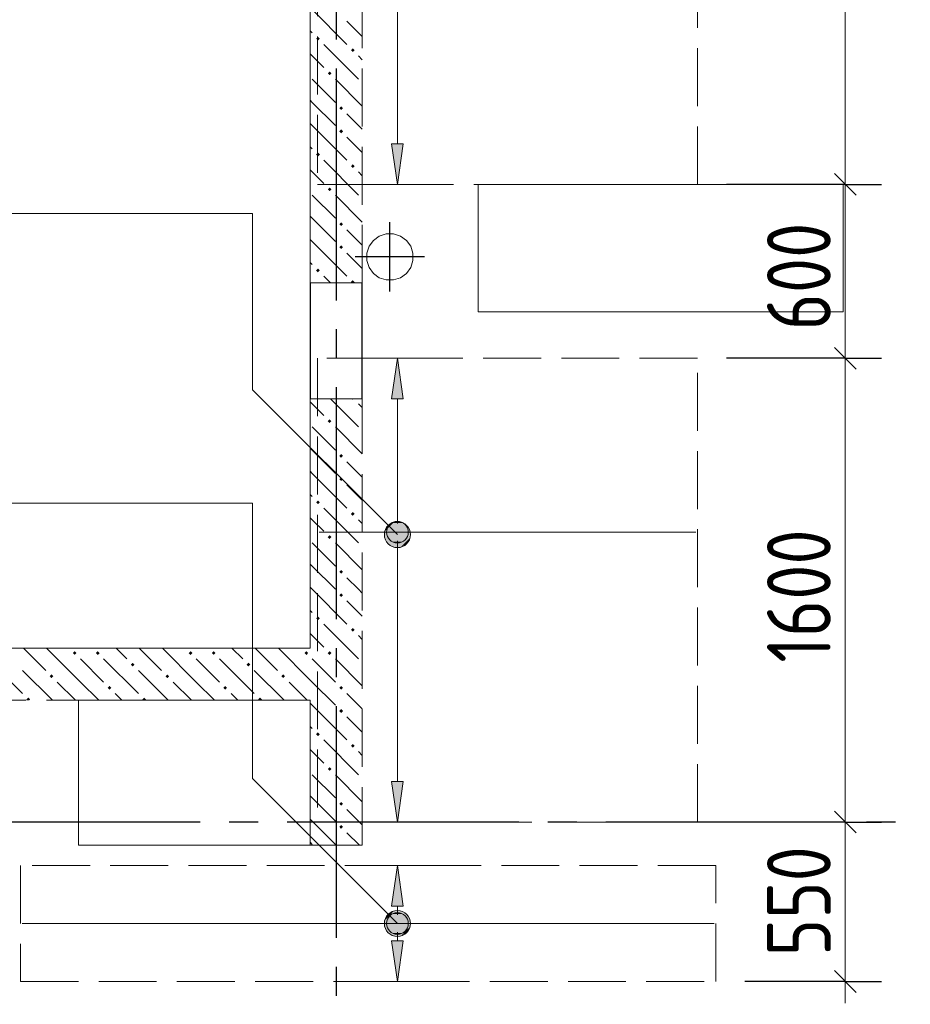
# Model space of a CAD drawing. Header units: millimetres. Extents: x 0 to 61017, y 0 to 42000.
# Tile 14 of 17: x 41587 to 44661, y 28171 to 31568. Entities that reach past the tile are written whole.
import ezdxf

# ---------------------------------------------------------------- set-up
doc = ezdxf.new("R2010")
doc.units = ezdxf.units.MM
doc.linetypes.add('______2', pattern=[270, 200, -70])
doc.linetypes.add('______5', pattern=[1100, 800, -100, 100, -100])
for name, color, linetype, lineweight in [('Standard', 7, 'Continuous', 25), ('ДОП Верх по Х', 7, 'Continuous', 25), ('ЖБ Перекрытие верхний уровень', 7, 'Continuous', 35), ('ЖБ Стена верхний уровень', 7, 'Continuous', 35), ('Макрос окна_ макрос двери', 7, 'Continuous', 18), ('Оси', 40, '______5', 18), ('Позиционная метка номер позиции', 7, 'Continuous', 13), ('Примечания', 7, 'Continuous', 25)]:
    doc.layers.add(name, color=color, linetype=linetype, lineweight=lineweight)
doc.styles.add('GOST 2.304-81', font='txt')

msp = doc.modelspace()

# ---------------------------------------------------------------- hatches: boundary and pattern name
at = {"layer": 'ДОП Верх по Х', "linetype": 'Continuous', "lineweight": 13, "transparency": 33554687}
for points in [[(42911, 31140), (42891, 31000), (42871, 31140)], [(42911, 28940), (42891, 28800), (42871, 28940)], [(42911, 28390), (42891, 28250), (42871, 28390)]]:
    msp.add_hatch(color=7, dxfattribs=at).paths.add_polyline_path(points, flags=16)
for points in [[(42911, 30260), (42891, 30400), (42871, 30260)], [(42858.7, 29818.8), (42923.2, 29818.8), (42909.7, 29832.3)], [(42858.7, 29818.8), (42909.7, 29832.3), (42872.2, 29832.3)], [(42872.2, 29832.3), (42909.7, 29832.3), (42891, 29837.5)], [(42853.5, 29800), (42928.5, 29800), (42923.2, 29818.8)], [(42853.5, 29800), (42923.2, 29818.8), (42858.7, 29818.8)], [(42858.7, 29781.2), (42928.5, 29800), (42853.5, 29800)], [(42858.7, 29781.2), (42923.2, 29781.2), (42928.5, 29800)], [(42872.2, 29767.8), (42923.2, 29781.2), (42858.7, 29781.2)], [(42872.2, 29767.8), (42909.7, 29767.8), (42923.2, 29781.2)], [(42909.7, 29767.8), (42872.2, 29767.8), (42891, 29762.5)], [(42911, 28510), (42891, 28650), (42871, 28510)], [(42853.5, 28450), (42928.5, 28450), (42923.2, 28468.8)], [(42853.5, 28450), (42923.2, 28468.8), (42858.7, 28468.8)], [(42858.7, 28468.8), (42923.2, 28468.8), (42909.7, 28482.2)], [(42858.7, 28468.8), (42909.7, 28482.2), (42872.2, 28482.2)], [(42872.2, 28482.2), (42909.7, 28482.2), (42891, 28487.5)], [(42858.7, 28431.2), (42928.5, 28450), (42853.5, 28450)], [(42858.7, 28431.2), (42923.2, 28431.2), (42928.5, 28450)], [(42872.2, 28417.7), (42923.2, 28431.2), (42858.7, 28431.2)], [(42872.2, 28417.7), (42909.7, 28417.7), (42923.2, 28431.2)], [(42909.7, 28417.7), (42872.2, 28417.7), (42891, 28412.5)]]:
    msp.add_hatch(color=7, dxfattribs=at).paths.add_polyline_path(points)
at = {"layer": 'ЖБ Стена верхний уровень', "linetype": 'Continuous', "lineweight": 18, "transparency": 33554687}
for points in [[(42610.4, 31503.1), (42616.9, 31509.6), (42623.4, 31503.1), (42616.9, 31496.6)], [(42730.5, 31463.1), (42737, 31469.6), (42743.5, 31463.1), (42737, 31456.6)], [(42650.5, 31383.1), (42657, 31389.6), (42663.5, 31383.1), (42657, 31376.6)], [(42690.5, 31263.1), (42696.9, 31269.6), (42703.4, 31263.1), (42696.9, 31256.6)], [(42690.5, 31183.1), (42696.9, 31189.6), (42703.4, 31183.1), (42696.9, 31176.6)], [(42610.4, 31103.1), (42616.9, 31109.6), (42623.4, 31103.1), (42616.9, 31096.6)], [(42730.5, 31063.1), (42737, 31069.6), (42743.5, 31063.1), (42737, 31056.6)], [(42650.5, 30983.1), (42657, 30989.6), (42663.5, 30983.1), (42657, 30976.6)], [(42690.5, 30863.1), (42696.9, 30869.6), (42703.4, 30863.1), (42696.9, 30856.6)], [(42690.5, 30783.1), (42696.9, 30789.6), (42703.4, 30783.1), (42696.9, 30776.6)], [(42610.4, 30703.1), (42616.9, 30709.6), (42623.4, 30703.1), (42616.9, 30696.6)], [(42730.5, 30663.1), (42737, 30669.6), (42743.5, 30663.1), (42740.3, 30660), (42733.6, 30660)], [(42740.3, 30260), (42737, 30256.6), (42733.6, 30260)], [(42650.5, 30183.1), (42657, 30189.6), (42663.5, 30183.1), (42657, 30176.6)], [(42690.5, 30063.1), (42696.9, 30069.6), (42703.4, 30063.1), (42696.9, 30056.6)], [(42690.5, 29983.1), (42696.9, 29989.6), (42703.4, 29983.1), (42696.9, 29976.6)], [(42610.4, 29903.1), (42616.9, 29909.6), (42623.4, 29903.1), (42616.9, 29896.6)], [(42730.5, 29863.1), (42737, 29869.6), (42743.5, 29863.1), (42737, 29856.6)], [(42650.5, 29783.1), (42657, 29789.6), (42663.5, 29783.1), (42657, 29776.6)], [(42690.5, 29663.1), (42696.9, 29669.6), (42703.4, 29663.1), (42696.9, 29656.6)], [(42690.5, 29583.1), (42696.9, 29589.6), (42703.4, 29583.1), (42696.9, 29576.6)], [(42610.4, 29503.1), (42616.9, 29509.6), (42623.4, 29503.1), (42616.9, 29496.6)], [(42730.5, 29463.1), (42737, 29469.6), (42743.5, 29463.1), (42737, 29456.6)], [(41770.5, 29383.1), (41777, 29389.6), (41783.4, 29383.1), (41777, 29376.6)], [(41850.5, 29383.1), (41857, 29389.6), (41863.5, 29383.1), (41857, 29376.6)], [(42170.5, 29383.1), (42177, 29389.6), (42183.4, 29383.1), (42177, 29376.6)], [(42250.5, 29383.1), (42257, 29389.6), (42263.5, 29383.1), (42257, 29376.6)], [(42570.5, 29383.1), (42577, 29389.6), (42583.4, 29383.1), (42577, 29376.6)], [(42650.5, 29383.1), (42657, 29389.6), (42663.5, 29383.1), (42657, 29376.6)], [(41970.5, 29343.1), (41977, 29349.6), (41983.4, 29343.1), (41977, 29336.6)], [(42370.5, 29343.1), (42377, 29349.6), (42383.4, 29343.1), (42377, 29336.6)], [(41690.5, 29303.1), (41696.9, 29309.6), (41703.4, 29303.1), (41696.9, 29296.6)], [(42090.5, 29303.1), (42096.9, 29309.6), (42103.4, 29303.1), (42096.9, 29296.6)], [(42490.5, 29303.1), (42496.9, 29309.6), (42503.4, 29303.1), (42496.9, 29296.6)], [(41890.5, 29263.1), (41896.9, 29269.6), (41903.4, 29263.1), (41896.9, 29256.6)], [(42290.5, 29263.1), (42296.9, 29269.6), (42303.4, 29263.1), (42296.9, 29256.6)], [(42690.5, 29263.1), (42696.9, 29269.6), (42703.4, 29263.1), (42696.9, 29256.6)], [(41610.4, 29223.1), (41616.9, 29229.6), (41623.4, 29223.1), (41620.3, 29220), (41613.6, 29220)], [(42010.4, 29223.1), (42016.9, 29229.6), (42023.4, 29223.1), (42020.3, 29220), (42013.6, 29220)], [(42410.4, 29223.1), (42416.9, 29229.6), (42423.4, 29223.1), (42420.3, 29220), (42413.6, 29220)], [(42690.5, 29183.1), (42696.9, 29189.6), (42703.4, 29183.1), (42696.9, 29176.6)], [(42610.4, 29103.1), (42616.9, 29109.6), (42623.4, 29103.1), (42616.9, 29096.6)], [(42730.5, 29063.1), (42737, 29069.6), (42743.5, 29063.1), (42737, 29056.6)], [(42650.5, 28983.1), (42657, 28989.6), (42663.5, 28983.1), (42657, 28976.6)], [(42690.5, 28863.1), (42696.9, 28869.6), (42703.4, 28863.1), (42696.9, 28856.6)], [(42690.5, 28783.1), (42696.9, 28789.6), (42703.4, 28783.1), (42696.9, 28776.6)]]:
    msp.add_hatch(color=7, dxfattribs=at).paths.add_polyline_path(points, flags=16)
at = {"layer": 'Позиционная метка номер позиции', "linetype": 'Continuous', "lineweight": 13, "transparency": 33554687}
for points in [[(42859.2, 29759.8), (42902.4, 29834.9), (42847.7, 29780.2)], [(42847.7, 29780.2), (42902.4, 29834.9), (42879.5, 29834.9)], [(42847.7, 29780.2), (42879.5, 29834.9), (42847.7, 29803.1)], [(42847.7, 29803.1), (42879.5, 29834.9), (42859.2, 29823.5)], [(42859.2, 29759.8), (42922.8, 29823.5), (42902.4, 29834.9)], [(42879.5, 29748.4), (42922.8, 29823.5), (42859.2, 29759.8)], [(42879.5, 29748.4), (42934.3, 29803.1), (42922.8, 29823.5)], [(42902.4, 29748.4), (42934.3, 29803.1), (42879.5, 29748.4)], [(42902.4, 29748.4), (42934.3, 29780.2), (42934.3, 29803.1)], [(42934.3, 29780.2), (42902.4, 29748.4), (42922.8, 29759.8)], [(42859.2, 28418.2), (42902.4, 28493.3), (42847.7, 28438.5)], [(42847.7, 28438.5), (42902.4, 28493.3), (42879.5, 28493.3)], [(42847.7, 28438.5), (42879.5, 28493.3), (42847.7, 28461.5)], [(42847.7, 28461.5), (42879.5, 28493.3), (42859.2, 28481.8)], [(42859.2, 28418.2), (42922.8, 28481.8), (42902.4, 28493.3)], [(42879.5, 28406.7), (42922.8, 28481.8), (42859.2, 28418.2)], [(42879.5, 28406.7), (42934.3, 28461.5), (42922.8, 28481.8)], [(42902.4, 28406.7), (42934.3, 28461.5), (42879.5, 28406.7)], [(42902.4, 28406.7), (42934.3, 28438.5), (42934.3, 28461.5)], [(42934.3, 28438.5), (42902.4, 28406.7), (42922.8, 28418.2)]]:
    msp.add_hatch(color=7, dxfattribs=at).paths.add_polyline_path(points)

# ---------------------------------------------------------------- linework, layer by layer
at = {"layer": 'Standard', "color": 7, "linetype": 'Continuous', "lineweight": 25, "transparency": 33554687}
for p, q in [((44399.3, 31037.5), (44474.3, 30962.5)), ((44399.3, 30437.5), (44474.3, 30362.5)), ((44399.3, 28837.5), (44474.3, 28762.5)), ((44399.3, 28287.5), (44474.3, 28212.5))]:
    msp.add_line(p, q, dxfattribs=at)
at = {"layer": 'Standard', "color": 251, "linetype": 'Continuous', "lineweight": -3, "true_color": 0x656565, "transparency": 33554687}
for p, q in [((44436.8, 31000), (44311.8, 31000)), ((44436.8, 31000), (44561.8, 31000)), ((44436.8, 30400), (44311.8, 30400)), ((44436.8, 30400), (44561.8, 30400)), ((44436.8, 28800), (44311.8, 28800)), ((44436.8, 28800), (44561.8, 28800)), ((44436.8, 28250), (44090, 28250)), ((44436.8, 28250), (44311.8, 28250)), ((44436.8, 28250), (44561.8, 28250))]:
    msp.add_line(p, q, dxfattribs=at)
at = {"layer": 'Standard', "color": 7, "linetype": 'Continuous', "lineweight": 13, "transparency": 33554687}
for p, q in [((44436.8, 31000), (44436.8, 30400)), ((44436.8, 30400), (44436.8, 28800)), ((44436.8, 28800), (44436.8, 28250)), ((44436.8, 28250), (44436.8, 28175))]:
    msp.add_line(p, q, dxfattribs=at)
at = {"layer": 'Standard', "color": 8, "linetype": '______5', "lineweight": -3, "transparency": 33554687}
for p, q in [((42865, 30630.5), (42865, 30869.5)), ((42984.5, 30750), (42745.5, 30750))]:
    msp.add_line(p, q, dxfattribs=at)
at = {"layer": 'Standard', "color": 7, "linetype": 'Continuous', "lineweight": 13, "transparency": 33554687}
msp.add_lwpolyline([(44436.8, 33400), (44436.8, 31842.8), (44436.8, 31842.8), (44436.8, 31000)], dxfattribs=at)
at = {"layer": 'Standard', "color": 251, "linetype": 'Continuous', "lineweight": -3, "true_color": 0x656565, "transparency": 33554687}
for points in [[(44436.8, 31000), (44419.8, 31000), (44419.8, 31000), (44419.8, 31000), (44419.8, 31000), (44419.8, 31000), (44419.8, 31000), (44027, 31000)], [(44436.8, 30400), (44419.8, 30400), (44419.8, 30400), (44419.8, 30400), (44419.8, 30400), (44027, 30400)], [(44436.8, 28800), (44419.8, 28800), (44419.8, 28800), (44388.6, 28800)]]:
    msp.add_lwpolyline(points, dxfattribs=at)
at = {"layer": 'ДОП Верх по Х', "color": 251, "linetype": 'Continuous', "lineweight": 13, "true_color": 0x494949, "transparency": 33554687}
for p, q in [((42891, 31140), (42891, 32570)), ((42891, 31000), (42871, 31140)), ((42871, 31140), (42911, 31140)), ((42911, 31140), (42891, 31000)), ((42891, 31000), (42791, 31000)), ((42891, 31000), (42991, 31000)), ((42891, 31000), (42891, 31000)), ((42891, 30400), (42791, 30400)), ((42891, 30400), (42871, 30260)), ((42911, 30260), (42891, 30400)), ((42891, 30400), (42991, 30400)), ((42891, 30400), (42891, 30400)), ((42871, 30260), (42911, 30260)), ((42891, 29830), (42891, 30260)), ((42853.5, 29800), (42853.5, 29800)), ((42928.5, 29800), (42928.5, 29800)), ((42891, 28940), (42891, 29770)), ((42891, 28800), (42871, 28940)), ((42871, 28940), (42911, 28940)), ((42911, 28940), (42891, 28800)), ((42891, 28800), (42791, 28800)), ((42891, 28800), (42991, 28800)), ((42891, 28800), (42891, 28800)), ((42891, 28650), (42791, 28650)), ((42891, 28650), (42871, 28510)), ((42911, 28510), (42891, 28650)), ((42891, 28650), (42991, 28650)), ((42891, 28650), (42891, 28650)), ((42871, 28510), (42911, 28510)), ((42891, 28480), (42891, 28510)), ((42853.5, 28450), (42853.5, 28450)), ((42928.5, 28450), (42928.5, 28450)), ((42891, 28390), (42891, 28420)), ((42891, 28250), (42871, 28390)), ((42871, 28390), (42911, 28390)), ((42911, 28390), (42891, 28250)), ((42891, 28250), (42791, 28250)), ((42891, 28250), (42991, 28250)), ((42891, 28250), (42891, 28250))]:
    msp.add_line(p, q, dxfattribs=at)
at = {"layer": 'ДОП Верх по Х', "color": 7, "linetype": 'Continuous', "lineweight": 18, "transparency": 33554687}
for p, q in [((43921, 29800), (42621, 29800)), ((43984, 28450), (41596, 28450))]:
    msp.add_line(p, q, dxfattribs=at)
at = {"layer": 'ДОП Верх по Х', "color": 251, "linetype": 'Continuous', "lineweight": 13, "true_color": 0x494949, "transparency": 33554687}
for centre in [(42891, 29800), (42891, 28450)]:
    msp.add_circle(centre, 37.5, dxfattribs=at)
at = {"layer": 'ЖБ Перекрытие верхний уровень', "color": 7, "linetype": 'Continuous', "lineweight": 18, "transparency": 33554687}
for p, q in [((42590, 34830), (42590, 29400)), ((44430, 31000), (43170, 31000)), ((43170, 31000), (43170, 30560)), ((44430, 30560), (44430, 31000)), ((42828.4, 30821.9), (42808, 30807)), ((42852.4, 30829.7), (42828.4, 30821.9)), ((42877.6, 30829.7), (42852.4, 30829.7)), ((42901.6, 30821.9), (42877.6, 30829.7)), ((42922, 30807), (42901.6, 30821.9)), ((42793.1, 30786.6), (42785.3, 30762.6)), ((42808, 30807), (42793.1, 30786.6)), ((42936.9, 30786.6), (42922, 30807)), ((42944.7, 30762.6), (42936.9, 30786.6)), ((42785.3, 30762.6), (42785.3, 30737.4)), ((42944.7, 30737.4), (42944.7, 30762.6)), ((42785.3, 30737.4), (42793.1, 30713.4)), ((42793.1, 30713.4), (42808, 30693)), ((42922, 30693), (42936.9, 30713.4)), ((42936.9, 30713.4), (42944.7, 30737.4)), ((42808, 30693), (42828.4, 30678.1)), ((42828.4, 30678.1), (42852.4, 30670.3)), ((42877.6, 30670.3), (42901.6, 30678.1)), ((42901.6, 30678.1), (42922, 30693)), ((42852.4, 30670.3), (42877.6, 30670.3)), ((43170, 30560), (44430, 30560)), ((42590, 29400), (39880, 29400)), ((42590, 29220), (41790, 29220)), ((41790, 29220), (41790, 28720)), ((42590, 28720), (42590, 29220)), ((41790, 28720), (42590, 28720))]:
    msp.add_line(p, q, dxfattribs=at)
at = {"layer": 'ЖБ Стена верхний уровень', "color": 251, "linetype": '______2', "lineweight": 13, "true_color": 0x656565, "transparency": 33554687}
for p, q in [((42590, 33095), (42590, 30660)), ((42770, 30660), (42770, 33095)), ((42770, 30660), (42590, 30660)), ((42590, 30260), (42770, 30260)), ((42590, 30260), (42590, 29400)), ((42770, 28720), (42770, 30260)), ((42590, 29400), (41295, 29400)), ((40060, 29220), (42590, 29220)), ((42590, 29220), (42590, 28720)), ((42590, 28720), (42770, 28720))]:
    msp.add_line(p, q, dxfattribs=at)
at = {"layer": 'ЖБ Стена верхний уровень', "color": 9, "linetype": 'Continuous', "lineweight": 18, "true_color": 0xc7c7c7, "transparency": 33554687}
for p, q in [((42596.9, 31603.1), (42716.9, 31483.1)), ((42590, 31530.1), (42596.9, 31523.1)), ((42637, 31483.1), (42757, 31363.1)), ((42596.9, 31443.1), (42590, 31450.1)), ((42637, 31403.1), (42596.9, 31443.1)), ((42596.9, 31363.1), (42677, 31283.1)), ((42596.9, 31283.1), (42590, 31290.1)), ((42596.9, 31283.1), (42677, 31203.1)), ((42757, 31203.1), (42716.9, 31243.1)), ((42590, 31210.1), (42596.9, 31203.1)), ((42596.9, 31203.1), (42716.9, 31083.1)), ((42590, 31130.1), (42596.9, 31123.1)), ((42596.9, 31043.1), (42590, 31050.1)), ((42637, 31083.1), (42757, 30963.1)), ((42637, 31003.1), (42596.9, 31043.1)), ((42596.9, 30963.1), (42677, 30883.1)), ((42596.9, 30883.1), (42590, 30890.1)), ((42596.9, 30883.1), (42677, 30803.1)), ((42757, 30803.1), (42716.9, 30843.1)), ((42590, 30810.1), (42596.9, 30803.1)), ((42596.9, 30803.1), (42716.9, 30683.1)), ((42590, 30730.1), (42596.9, 30723.1)), ((42637, 30683.1), (42660.1, 30660)), ((42596.9, 30243.1), (42590, 30250.1)), ((42637, 30203.1), (42596.9, 30243.1)), ((42660.1, 30260), (42757, 30163.1)), ((42596.9, 30163.1), (42677, 30083.1)), ((42596.9, 30083.1), (42590, 30090.1)), ((42596.9, 30083.1), (42677, 30003.1)), ((42757, 30003.1), (42716.9, 30043.1)), ((42590, 30010.1), (42596.9, 30003.1)), ((42596.9, 30003.1), (42716.9, 29883.1)), ((42590, 29930.1), (42596.9, 29923.1)), ((42637, 29883.1), (42757, 29763.1)), ((42596.9, 29843.1), (42590, 29850.1)), ((42637, 29803.1), (42596.9, 29843.1)), ((42596.9, 29763.1), (42677, 29683.1)), ((42596.9, 29683.1), (42590, 29690.1)), ((42596.9, 29683.1), (42677, 29603.1)), ((42757, 29603.1), (42716.9, 29643.1)), ((42590, 29610.1), (42596.9, 29603.1)), ((42596.9, 29603.1), (42716.9, 29483.1)), ((42590, 29530.1), (42596.9, 29523.1)), ((42637, 29483.1), (42757, 29363.1)), ((42596.9, 29443.1), (42590, 29450.1)), ((42637, 29403.1), (42596.9, 29443.1)), ((41600.1, 29400), (41677, 29323.1)), ((41796.9, 29283.1), (41680.1, 29400)), ((41920.1, 29400), (41957, 29363.1)), ((42000.1, 29400), (42077, 29323.1)), ((42196.9, 29283.1), (42080.1, 29400)), ((42320.1, 29400), (42357, 29363.1)), ((42400.1, 29400), (42477, 29323.1)), ((42590, 29290.1), (42480.1, 29400)), ((41477, 29363.1), (41596.9, 29243.1)), ((41796.9, 29363.1), (41877, 29283.1)), ((41877, 29363.1), (41996.9, 29243.1)), ((42196.9, 29363.1), (42277, 29283.1)), ((42277, 29363.1), (42396.9, 29243.1)), ((42596.9, 29363.1), (42677, 29283.1)), ((41700.1, 29220), (41596.9, 29323.1)), ((42100.1, 29220), (41996.9, 29323.1)), ((42500.1, 29220), (42396.9, 29323.1)), ((41716.9, 29283.1), (41780.1, 29220)), ((41796.9, 29283.1), (41860.1, 29220)), ((42116.9, 29283.1), (42180.1, 29220)), ((42196.9, 29283.1), (42260.1, 29220)), ((42516.9, 29283.1), (42580.1, 29220)), ((42596.9, 29283.1), (42590, 29290.1)), ((42596.9, 29283.1), (42677, 29203.1)), ((41940.1, 29220), (41916.9, 29243.1)), ((42340.1, 29220), (42316.9, 29243.1)), ((42757, 29203.1), (42716.9, 29243.1)), ((42590, 29210.1), (42596.9, 29203.1)), ((42596.9, 29203.1), (42716.9, 29083.1)), ((42590, 29130.1), (42596.9, 29123.1)), ((42637, 29083.1), (42757, 28963.1)), ((42596.9, 29043.1), (42590, 29050.1)), ((42637, 29003.1), (42596.9, 29043.1)), ((42596.9, 28963.1), (42677, 28883.1)), ((42596.9, 28883.1), (42590, 28890.1)), ((42596.9, 28883.1), (42677, 28803.1)), ((42757, 28803.1), (42716.9, 28843.1)), ((42590, 28810.1), (42596.9, 28803.1)), ((42596.9, 28803.1), (42680.1, 28720)), ((42716.9, 28763.1), (42760.1, 28720)), ((42590, 28730.1), (42596.9, 28723.1))]:
    msp.add_line(p, q, dxfattribs=at)
for points in [[(42716.9, 31563.1), (42770, 31510.1), (42770, 31510.1), (42770, 31510.1), (42770, 31510.1)], [(42757, 31443.1), (42770, 31430.1), (42770, 31430.1), (42770, 31430.1), (42770, 31430.1)], [(42677, 31363.1), (42770, 31270.1), (42770, 31270.1), (42770, 31270.1), (42770, 31270.1)], [(42770, 31190.1), (42770, 31190.1), (42770, 31190.1), (42770, 31190.1), (42757, 31203.1)], [(42716.9, 31163.1), (42770, 31110.1), (42770, 31110.1), (42770, 31110.1), (42770, 31110.1)], [(42757, 31043.1), (42770, 31030.1), (42770, 31030.1), (42770, 31030.1), (42770, 31030.1)], [(42677, 30963.1), (42770, 30870.1), (42770, 30870.1), (42770, 30870.1), (42770, 30870.1)], [(42770, 30790.1), (42770, 30790.1), (42770, 30790.1), (42770, 30790.1), (42757, 30803.1)], [(42716.9, 30763.1), (42770, 30710.1), (42770, 30710.1), (42770, 30710.1), (42770, 30710.1)], [(42757, 30243.1), (42770, 30230.1), (42770, 30230.1)], [(42677, 30163.1), (42770, 30070.1), (42770, 30070.1)], [(42770, 29990.1), (42770, 29990.1), (42757, 30003.1)], [(42716.9, 29963.1), (42770, 29910.1), (42770, 29910.1)], [(42757, 29843.1), (42770, 29830.1), (42770, 29830.1)], [(42677, 29763.1), (42770, 29670.1), (42770, 29670.1)], [(42770, 29590.1), (42770, 29590.1), (42757, 29603.1)], [(42716.9, 29563.1), (42770, 29510.1), (42770, 29510.1)], [(42757, 29443.1), (42770, 29430.1), (42770, 29430.1)], [(42677, 29363.1), (42770, 29270.1), (42770, 29270.1)], [(42770, 29190.1), (42770, 29190.1), (42757, 29203.1)], [(42716.9, 29163.1), (42770, 29110.1), (42770, 29110.1)], [(42757, 29043.1), (42770, 29030.1), (42770, 29030.1)], [(42677, 28963.1), (42770, 28870.1), (42770, 28870.1)], [(42770, 28790.1), (42770, 28790.1), (42757, 28803.1)]]:
    msp.add_lwpolyline(points, dxfattribs=at)
at = {"layer": 'Макрос окна_ макрос двери', "color": 7, "linetype": 'Continuous', "lineweight": -3, "transparency": 33554687}
for p, q in [((42590, 30660), (42590, 30260)), ((42770, 30260), (42770, 30660))]:
    msp.add_line(p, q, dxfattribs=at)
at = {"layer": 'Оси', "color": 8, "linetype": '______5', "lineweight": -3, "transparency": 33554687}
for p, q in [((42680, 35800), (42680, 15970)), ((49910, 28800), (4600, 28800))]:
    msp.add_line(p, q, dxfattribs=at)
at = {"layer": 'Позиционная метка номер позиции', "color": 7, "linetype": 'Continuous', "lineweight": 13, "transparency": 33554687}
for p, q in [((42859.2, 29823.5), (42859.2, 29823.5)), ((42922.8, 29823.5), (42922.8, 29823.5)), ((42859.2, 29759.8), (42859.2, 29759.8)), ((42922.8, 29759.8), (42922.8, 29759.8)), ((42859.2, 28481.8), (42859.2, 28481.8)), ((42922.8, 28481.8), (42922.8, 28481.8)), ((42859.2, 28418.2), (42859.2, 28418.2)), ((42922.8, 28418.2), (42922.8, 28418.2))]:
    msp.add_line(p, q, dxfattribs=at)
for points in [[(42891, 29791.7), (42391, 30291.7), (42391, 30900), (39384.6, 30900)], [(42891, 28450), (42391, 28950), (42391, 29900), (39384.6, 29900)]]:
    msp.add_lwpolyline(points, dxfattribs=at)
for centre in [(42891, 29791.7), (42891, 28450)]:
    msp.add_circle(centre, 45, dxfattribs=at)
at = {"layer": 'Примечания', "color": 7, "linetype": '______2', "lineweight": 18, "transparency": 33554687}
for p, q in [((42615, 33400), (42615, 31000)), ((43927, 31000), (43927, 33400)), ((42615, 31000), (43927, 31000)), ((43927, 30400), (42615, 30400)), ((42615, 30400), (42615, 28800)), ((43927, 28800), (43927, 30400)), ((42615, 28800), (43927, 28800)), ((43990, 28650), (41590, 28650)), ((41590, 28650), (41590, 28250)), ((43990, 28250), (43990, 28650)), ((41590, 28250), (43990, 28250))]:
    msp.add_line(p, q, dxfattribs=at)

# ---------------------------------------------------------------- texts
at = {"layer": 'Standard', "color": 7, "linetype": 'Continuous', "lineweight": 25, "transparency": 33554687, "char_height": 220, "attachment_point": 7, "rotation": 90, "style": 'GOST 2.304-81'}
for s, insert, width in [('600', (44386.8, 30496.7), 531.96), ('1600', (44386.8, 29349.8), 625.735), ('550', (44386.8, 28337.3), 500.814)]:
    msp.add_mtext(s, dxfattribs=dict(at, insert=insert, width=width))

doc.saveas('drawing.dxf')
